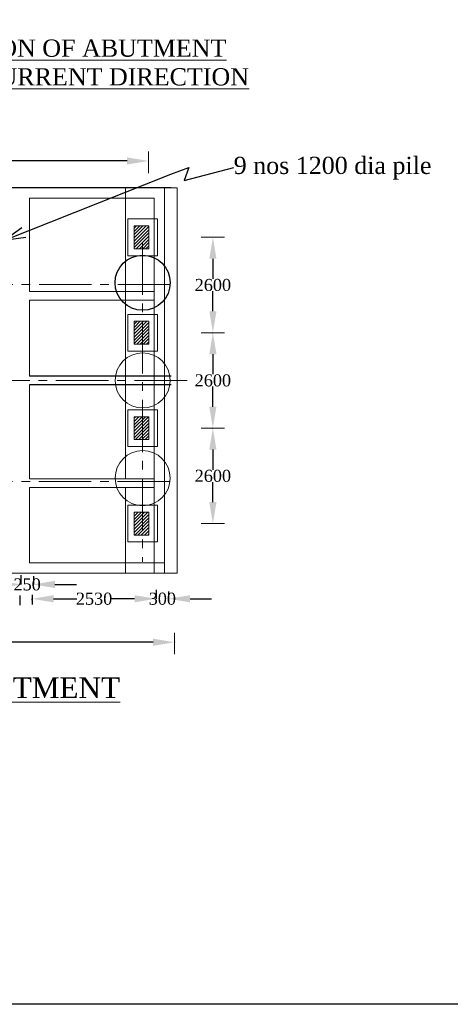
# Model space of a CAD drawing. Header units: millimetres. Extents: x 103078 to 25259364, y -3207472 to 3138455.
# Tile 1 of 11: x 8712901 to 8731673, y -230811 to -187901. Entities that reach past the tile are written whole.
import ezdxf

# ---------------------------------------------------------------- set-up
doc = ezdxf.new("R2010")
doc.units = ezdxf.units.MM
doc.header["$LTSCALE"] = 60
doc.header["$MEASUREMENT"] = 0
doc.linetypes.add('CENTER2', pattern=[28.575000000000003, 19.05, -3.175, 3.175, -3.175])
doc.styles.get("Standard").update_dxf_attribs({"font": 'txt.shx', "height": 350})
doc.styles.add('style1', font='txt.shx', dxfattribs={"height": 300})
doc.dimstyles.get("Standard").update_dxf_attribs({"dimtxt": 400, "dimasz": 215, "dimexe": 0.18, "dimexo": 0.0625, "dimgap": 0.09, "dimtad": 0, "dimtih": 1, "dimtoh": 1, "dimdec": 0, "dimzin": 4, "dimdsep": 46, "dimtxsty": 'Standard', "dimblk": 'OPEN90', "dimcen": 0, "dimadec": 0, "dimazin": 1, "dimtfac": 1, "dimtdec": 0, "dimtix": 1, "dimtofl": 0, "dimtmove": 0, "dimatfit": 3, "dimldrblk": 'OPEN30', "dimfxl": 1, "dimtolj": 1, "dimtzin": 0, "dimarcsym": 0})
pattern_1 = [(45, (7430080.408284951, -343041.9790442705), (-70.71067811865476, 70.71067811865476), [])]

# ---------------------------------------------------------------- blocks, each defined once
blk = doc.blocks.new('*D640')
at = {"color": 0, "linetype": 'Continuous', "lineweight": -2, "transparency": 16777216}
for p, q in [((8721312.993166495, -205703.1624196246), (8721323.315017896, -205703.1624196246)), ((8721323.135017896, -206638.1624196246), (8721323.135017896, -207515.5302422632)), ((8721323.135017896, -208927.1624196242), (8721323.135017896, -208049.7945969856)), ((8721323.19751776, -209862.1624196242), (8721323.315017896, -209862.1624196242))]:
    blk.add_line(p, q, dxfattribs=at)
for points in [[(8721167.301684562, -206638.1624196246), (8721478.96835123, -206638.1624196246), (8721323.135017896, -205703.1624196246)], [(8721167.301684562, -208927.1624196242), (8721478.96835123, -208927.1624196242), (8721323.135017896, -209862.1624196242)]]:
    blk.add_solid(points, dxfattribs=at)
at = {"layer": 'Defpoints', "color": 0, "linetype": 'Continuous', "lineweight": -2, "transparency": 16777216}
for p in [(8721312.930666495, -205703.1624196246), (8721323.13501776, -209862.1624196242), (8721323.135017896, -209862.1624196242)]:
    blk.add_point(p, dxfattribs=at)
at = {"color": 0, "linetype": 'Continuous', "lineweight": 9, "transparency": 16777216, "insert": (8721323.135017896, -207782.662419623), "char_height": 350, "attachment_point": 5}
blk.add_mtext('\\A1;{\\fTimes New Roman|b0|i0|c0|p18;\\H1.5x;2600}', dxfattribs=at)
blk = doc.blocks.new('*D641')
at = {"color": 0, "linetype": 'Continuous', "lineweight": -2, "transparency": 16777216}
for p, q in [((8721323.37751785, -201544.1624196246), (8721323.495017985, -201544.1624196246)), ((8721323.315017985, -202479.1624196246), (8721323.315017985, -203356.5302422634)), ((8721323.315017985, -204768.1624196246), (8721323.315017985, -203890.7945969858)), ((8721302.968815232, -205703.1624196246), (8721323.495017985, -205703.1624196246))]:
    blk.add_line(p, q, dxfattribs=at)
for points in [[(8721167.481684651, -202479.1624196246), (8721479.14835132, -202479.1624196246), (8721323.315017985, -201544.1624196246)], [(8721167.481684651, -204768.1624196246), (8721479.14835132, -204768.1624196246), (8721323.315017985, -205703.1624196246)]]:
    blk.add_solid(points, dxfattribs=at)
at = {"layer": 'Defpoints', "color": 0, "linetype": 'Continuous', "lineweight": -2, "transparency": 16777216}
for p in [(8721323.31501785, -201544.1624196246), (8721302.906315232, -205703.1624196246), (8721323.315017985, -205703.1624196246)]:
    blk.add_point(p, dxfattribs=at)
at = {"color": 0, "linetype": 'Continuous', "lineweight": 9, "transparency": 16777216, "insert": (8721323.315017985, -203623.6624196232), "char_height": 350, "attachment_point": 5}
blk.add_mtext('\\A1;{\\fTimes New Roman|b0|i0|c0|p18;\\H1.5x;2600}', dxfattribs=at)
blk = doc.blocks.new('*D643')
at = {"color": 0, "linetype": 'Continuous', "lineweight": -2, "transparency": 16777216}
for p, q in [((8702561.028418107, -215021.5048025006), (8702561.028418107, -215031.8609697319)), ((8703496.028418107, -215031.6809697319), (8709910.938418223, -215031.6809697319)), ((8718715.527751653, -215031.6809697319), (8711386.947545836, -215031.6809697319)), ((8719650.527751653, -215021.5048025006), (8719650.527751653, -215031.8609697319))]:
    blk.add_line(p, q, dxfattribs=at)
for points in [[(8703496.028418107, -214875.8476363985), (8703496.028418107, -215187.5143030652), (8702561.028418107, -215031.6809697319)], [(8718715.527751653, -214875.8476363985), (8718715.527751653, -215187.5143030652), (8719650.527751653, -215031.6809697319)]]:
    blk.add_solid(points, dxfattribs=at)
at = {"layer": 'Defpoints', "color": 0, "linetype": 'Continuous', "lineweight": -2, "transparency": 16777216}
for p in [(8702561.028418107, -215021.4423025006), (8719650.527751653, -215021.4423025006), (8719650.527751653, -215031.6809697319)]:
    blk.add_point(p, dxfattribs=at)
at = {"color": 0, "linetype": 'Continuous', "lineweight": 9, "transparency": 16777216, "insert": (8710648.94298203, -215031.6809697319), "char_height": 350, "attachment_point": 5}
blk.add_mtext('\\A1;{\\fTimes New Roman|b0|i0|c0|p18;\\H1.5x;8700}', dxfattribs=at)
blk = doc.blocks.new('*D659')
at = {"color": 0, "linetype": 'Continuous', "lineweight": -2, "transparency": 16777216}
for p, q in [((8721323.37751785, -197385.1624196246), (8721323.495017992, -197385.1624196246)), ((8721323.315017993, -198320.1624196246), (8721323.315017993, -199197.5302422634)), ((8721323.315017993, -200609.1624196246), (8721323.315017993, -199731.7945969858)), ((8721302.968815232, -201544.1624196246), (8721323.495017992, -201544.1624196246))]:
    blk.add_line(p, q, dxfattribs=at)
for points in [[(8721167.481684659, -198320.1624196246), (8721479.148351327, -198320.1624196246), (8721323.315017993, -197385.1624196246)], [(8721167.481684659, -200609.1624196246), (8721479.148351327, -200609.1624196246), (8721323.315017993, -201544.1624196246)]]:
    blk.add_solid(points, dxfattribs=at)
at = {"layer": 'Defpoints', "color": 0, "linetype": 'Continuous', "lineweight": -2, "transparency": 16777216}
for p in [(8721323.31501785, -197385.1624196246), (8721302.906315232, -201544.1624196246), (8721323.315017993, -201544.1624196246)]:
    blk.add_point(p, dxfattribs=at)
at = {"color": 0, "linetype": 'Continuous', "lineweight": 9, "transparency": 16777216, "insert": (8721323.315017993, -199464.6624196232), "char_height": 350, "attachment_point": 5}
blk.add_mtext('\\A1;{\\fTimes New Roman|b0|i0|c0|p18;\\H1.5x;2600}', dxfattribs=at)
blk = doc.blocks.new('*D668')
at = {"color": 0, "linetype": 'Continuous', "lineweight": -2, "transparency": 16777216}
for p, q in [((8713442.132940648, -213202.6856801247), (8713442.132940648, -213137.8351941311)), ((8714377.132940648, -213138.0151941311), (8715390.33830577, -213138.0151941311)), ((8717909.833980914, -213138.0151941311), (8716896.628615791, -213138.0151941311)), ((8718844.833980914, -213138.0776940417), (8718844.833980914, -213138.1951941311))]:
    blk.add_line(p, q, dxfattribs=at)
for points in [[(8714377.132940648, -212982.1818607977), (8714377.132940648, -213293.8485274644), (8713442.132940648, -213138.0151941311)], [(8717909.833980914, -212982.1818607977), (8717909.833980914, -213293.8485274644), (8718844.833980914, -213138.0151941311)]]:
    blk.add_solid(points, dxfattribs=at)
at = {"layer": 'Defpoints', "color": 0, "linetype": 'Continuous', "lineweight": -2, "transparency": 16777216}
for p in [(8713442.132940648, -213138.0151941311), (8713442.132940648, -213202.7481801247), (8718844.833980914, -213138.0151940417)]:
    blk.add_point(p, dxfattribs=at)
at = {"color": 0, "linetype": 'Continuous', "lineweight": 9, "transparency": 16777216, "insert": (8716143.48346078, -213138.0151941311), "char_height": 350, "attachment_point": 5}
blk.add_mtext('\\A1;{\\fTimes New Roman|b0|i0|c0|p18;\\H1.5x;2530}', dxfattribs=at)
blk = doc.blocks.new('*D671')
at = {"color": 0, "linetype": 'Continuous', "lineweight": -2, "transparency": 16777216}
for p, q in [((8712952.926777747, -212109.7110973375), (8712952.926777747, -212513.6686635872)), ((8713502.572387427, -212159.5240801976), (8713502.572387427, -212513.6686635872)), ((8712017.926777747, -212513.4886635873), (8711082.926777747, -212513.4886635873)), ((8714437.572387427, -212513.4886635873), (8715372.572387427, -212513.4886635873))]:
    blk.add_line(p, q, dxfattribs=at)
for points in [[(8712017.926777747, -212357.6553302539), (8712017.926777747, -212669.3219969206), (8712952.926777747, -212513.4886635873)], [(8714437.572387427, -212357.6553302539), (8714437.572387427, -212669.3219969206), (8713502.572387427, -212513.4886635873)]]:
    blk.add_solid(points, dxfattribs=at)
at = {"layer": 'Defpoints', "color": 0, "linetype": 'Continuous', "lineweight": -2, "transparency": 16777216}
for p in [(8712952.926777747, -212109.6485973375), (8713502.572387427, -212159.4615801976), (8712952.926777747, -212513.4886635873)]:
    blk.add_point(p, dxfattribs=at)
at = {"color": 0, "linetype": 'Continuous', "lineweight": 9, "transparency": 16777216, "insert": (8713227.749582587, -212513.4886635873), "char_height": 350, "attachment_point": 5}
blk.add_mtext('\\A1;{\\fTimes New Roman|b0|i0|c0|p18;\\H1.5x;250}', dxfattribs=at)
blk = doc.blocks.new('*D672')
at = {"color": 0, "linetype": 'Continuous', "lineweight": -2, "transparency": 16777216}
for p, q in [((8718844.833980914, -212748.5455548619), (8718844.833980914, -213138.0151940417)), ((8719394.479590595, -212816.018358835), (8719394.479590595, -213138.0151940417)), ((8717909.833980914, -213137.8351940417), (8716974.833980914, -213137.8351940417)), ((8720329.479590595, -213137.8351940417), (8721264.479590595, -213137.8351940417))]:
    blk.add_line(p, q, dxfattribs=at)
for points in [[(8717909.833980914, -212982.0018607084), (8717909.833980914, -213293.6685273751), (8718844.833980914, -213137.8351940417)], [(8720329.479590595, -212982.0018607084), (8720329.479590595, -213293.6685273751), (8719394.479590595, -213137.8351940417)]]:
    blk.add_solid(points, dxfattribs=at)
at = {"layer": 'Defpoints', "color": 0, "linetype": 'Continuous', "lineweight": -2, "transparency": 16777216}
for p in [(8718844.833980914, -212748.4830548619), (8719394.479590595, -212815.955858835), (8718844.833980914, -213137.8351940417)]:
    blk.add_point(p, dxfattribs=at)
at = {"color": 0, "linetype": 'Continuous', "lineweight": 9, "transparency": 16777216, "insert": (8719119.656785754, -213137.8351940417), "char_height": 350, "attachment_point": 5}
blk.add_mtext('\\A1;{\\fTimes New Roman|b0|i0|c0|p18;\\H1.5x;300}', dxfattribs=at)
blk = doc.blocks.new('*D673')
at = {"color": 0, "linetype": 'Continuous', "lineweight": -2, "transparency": 16777216}
for p, q in [((8702111.028418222, -194048.3443891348), (8702111.028418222, -194058.7005563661)), ((8703046.028418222, -194058.5205563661), (8708880.275306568, -194058.5205563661)), ((8717579.383794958, -194058.5205563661), (8710374.453143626, -194058.5205563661)), ((8718514.383794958, -194058.4580563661), (8718514.383794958, -194058.3405563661))]:
    blk.add_line(p, q, dxfattribs=at)
for points in [[(8703046.028418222, -193902.6872230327), (8703046.028418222, -194214.3538896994), (8702111.028418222, -194058.5205563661)], [(8717579.383794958, -193902.6872230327), (8717579.383794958, -194214.3538896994), (8718514.383794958, -194058.5205563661)]]:
    blk.add_solid(points, dxfattribs=at)
at = {"layer": 'Defpoints', "color": 0, "linetype": 'Continuous', "lineweight": -2, "transparency": 16777216}
for p in [(8702111.028418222, -194048.2818891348), (8718514.383794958, -194058.5205563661), (8718514.383794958, -194058.5205563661)]:
    blk.add_point(p, dxfattribs=at)
at = {"color": 0, "linetype": 'Continuous', "lineweight": 9, "transparency": 16777216, "insert": (8709627.364225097, -194058.5205563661), "char_height": 350, "attachment_point": 5}
blk.add_mtext('\\A1;{\\fTimes New Roman|b0|i0|c0|p18;\\H1.5x;7800}', dxfattribs=at)

msp = doc.modelspace()

# ---------------------------------------------------------------- hatches: boundary and pattern name
at = {"linetype": 'Continuous', "lineweight": 9}
h = msp.add_hatch(dxfattribs=at)
h.set_pattern_fill('ANSI31', color=256, scale=800)
h.set_pattern_definition([(45, (7430080.408284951, -339424.4790442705), (-70.71067811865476, 70.71067811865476), [])])
h.paths.add_polyline_path([(8718531.028418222, -196885.6624196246), (8717891.028418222, -196885.6624196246), (8717891.02841822, -197885.6624196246), (8718531.028418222, -197885.6624196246)])
h = msp.add_hatch(dxfattribs=at)
h.set_pattern_fill('ANSI31', color=256, scale=800)
h.set_pattern_definition(pattern_1)
h.paths.add_polyline_path([(8717891.02841822, -201044.1624196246), (8718531.028418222, -201044.1624196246), (8718531.028418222, -202044.1624196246), (8717891.02841822, -202044.1624196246)])
h = msp.add_hatch(dxfattribs=at)
h.set_pattern_fill('ANSI31', color=256, scale=800)
h.set_pattern_definition(pattern_1)
h.paths.add_polyline_path([(8717891.02841822, -206203.1624196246), (8718531.028418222, -206203.1624196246), (8718531.028418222, -205203.1624196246), (8717891.02841822, -205203.1624196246)])
h = msp.add_hatch(dxfattribs=at)
h.set_pattern_fill('ANSI31', color=256, scale=800)
h.set_pattern_definition([(45, (7430080.408284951, -342500.9790442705), (-70.71067811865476, 70.71067811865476), [])])
h.paths.add_polyline_path([(8718531.028418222, -209362.1624196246), (8717891.028418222, -209362.1624196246), (8717891.028418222, -210362.1624196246), (8718531.028418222, -210362.1624196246)])

# ---------------------------------------------------------------- linework, layer by layer
for p, q in [((8718514.383794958, -194584.5702042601), (8718514.383794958, -193644.5702042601)), ((8719761.028418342, -195223.6624196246), (8702561.028418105, -195223.6624196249)), ((8717511.028418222, -195223.6624196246), (8717511.028418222, -207909.538736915)), ((8719211.028418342, -195223.6624196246), (8719211.028418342, -212023.6624196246)), ((8719761.028418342, -195223.6624196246), (8719761.028418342, -212023.6624196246)), ((8718761.02841834, -195673.6624196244), (8713330.909605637, -195673.6624196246)), ((8713330.909605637, -195673.6624196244), (8713330.909605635, -199753.6624196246)), ((8718761.028418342, -195673.6624196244), (8718761.028418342, -212023.6624196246)), ((8718911.028418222, -196585.6624196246), (8717611.028418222, -196585.6624196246)), ((8717611.028418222, -196585.6624196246), (8717611.028418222, -198185.6624196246)), ((8718531.028418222, -196885.6624196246), (8717891.02841822, -196885.6624196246)), ((8717891.028418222, -196885.6624196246), (8717891.02841822, -197885.6624196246)), ((8718531.028418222, -196885.6624196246), (8718531.028418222, -197885.6624196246)), ((8718911.028418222, -196585.6624196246), (8718911.028418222, -198185.6624196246)), ((8720814.885017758, -197385.6624196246), (8721831.385017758, -197385.6624196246)), ((8718911.028418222, -198185.6624196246), (8717611.028418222, -198185.6624196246)), ((8718531.028418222, -197885.6624196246), (8717891.02841822, -197885.6624196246)), ((8718761.02841834, -199753.6624196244), (8713330.909605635, -199753.6624196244)), ((8718761.02841834, -200128.6624196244), (8713330.909605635, -200128.6624196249)), ((8713330.909605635, -200128.6624196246), (8713330.909605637, -203436.6624196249)), ((8718911.028418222, -200744.1624196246), (8717611.028418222, -200744.1624196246)), ((8717611.028418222, -202344.1624196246), (8717611.028418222, -200744.1624196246)), ((8718911.028418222, -202344.1624196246), (8718911.028418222, -200744.1624196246)), ((8717891.02841822, -202044.1624196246), (8717891.02841822, -201044.1624196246)), ((8718531.028418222, -202044.1624196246), (8718531.028418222, -201044.1624196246)), ((8720814.88501776, -201544.1624196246), (8721831.38501776, -201544.1624196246)), ((8720815.06501785, -201544.1624196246), (8721831.56501785, -201544.1624196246)), ((8718531.028418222, -202044.1624196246), (8717891.02841822, -202044.1624196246)), ((8718911.028418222, -202344.1624196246), (8717611.028418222, -202344.1624196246)), ((8713330.909605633, -203810.6624196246), (8713330.909605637, -207909.538736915)), ((8718911.028418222, -204903.1624196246), (8717611.028418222, -204903.1624196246)), ((8717611.028418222, -204903.1624196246), (8717611.028418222, -206503.1624196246)), ((8718911.028418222, -204903.1624196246), (8718911.028418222, -206503.1624196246)), ((8718531.028418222, -205203.1624196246), (8717891.02841822, -205203.1624196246)), ((8717891.02841822, -205203.1624196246), (8717891.02841822, -206203.1624196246)), ((8718531.028418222, -205203.1624196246), (8718531.028418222, -206203.1624196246)), ((8720814.88501776, -205703.1624196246), (8721831.38501776, -205703.1624196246)), ((8718531.028418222, -206203.1624196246), (8717891.02841822, -206203.1624196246)), ((8718911.028418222, -206503.1624196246), (8717611.028418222, -206503.1624196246)), ((8718761.02841834, -207909.5387369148), (8713330.909605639, -207909.538736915)), ((8718761.02841834, -208284.5387369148), (8713330.909605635, -208284.5387369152)), ((8713330.909605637, -208284.538736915), (8713330.909605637, -211573.6624196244)), ((8717511.028418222, -208284.5387369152), (8717511.028418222, -212023.6624196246)), ((8718911.028418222, -209062.1624196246), (8717611.028418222, -209062.1624196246)), ((8717611.028418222, -209062.1624196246), (8717611.028418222, -210662.1624196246)), ((8718531.028418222, -209362.1624196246), (8717891.028418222, -209362.1624196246)), ((8717891.028418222, -209362.1624196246), (8717891.028418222, -210362.1624196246)), ((8718531.028418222, -209362.1624196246), (8718531.028418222, -210362.1624196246)), ((8718911.028418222, -209062.1624196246), (8718911.028418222, -210662.1624196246)), ((8720814.88501776, -209862.1624196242), (8721831.38501776, -209862.1624196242)), ((8718911.028418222, -210662.1624196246), (8717611.028418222, -210662.1624196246)), ((8718531.028418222, -210362.1624196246), (8717891.028418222, -210362.1624196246)), ((8713330.909605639, -211573.6624196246), (8719211.028418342, -211573.6624196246)), ((8702561.028418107, -212023.6624196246), (8719761.028418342, -212023.6624196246)), ((8713961.028418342, -212023.6624196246), (8715361.028418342, -212023.6624196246)), ((8715361.028418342, -212023.6624196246), (8719761.028418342, -212023.6624196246)), ((8719650.527751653, -215557.7306176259), (8719650.527751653, -214617.7306176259)), ((8701924.268162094, -230811.3262278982, 13102.39950351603), (8880099.601570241, -230811.3262278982, 13102.39950351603))]:
    msp.add_line(p, q, dxfattribs=at)
at = {"lineweight": -2, "ltscale": 11000}
for p, q in [((8719511.028418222, -195223.6624196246), (8702111.028418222, -195223.6624196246)), ((8719511.028418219, -203436.6624196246), (8713330.909605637, -203436.6624196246)), ((8719511.028418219, -203810.6624196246), (8713330.909605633, -203810.6624196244)), ((8712904.311593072, -212997.2899386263), (8712904.311593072, -213422.2300345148)), ((8713448.245652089, -212967.2546734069), (8713448.245652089, -213392.1947692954))]:
    msp.add_line(p, q, dxfattribs=at)
at = {"linetype": 'CENTER2', "lineweight": 9, "ltscale": 2}
for p, q in [((8718256.961487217, -197604.3311586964), (8718256.961487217, -211522.5360336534)), ((8719459.708603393, -199441.9046585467), (8703243.22508787, -199441.9046585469)), ((8720195.231430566, -203623.6624196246), (8704630.353966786, -203623.6624196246)), ((8719452.597132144, -208023.6624196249), (8702556.312321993, -208023.6624196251))]:
    msp.add_line(p, q, dxfattribs=at)
at = {"linetype": 'Continuous', "lineweight": 9, "ltscale": 2}
msp.add_line((8717891.02841822, -201044.1624196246), (8718531.028418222, -201044.1624196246), dxfattribs=at)
at = {"lineweight": -2, "ltscale": 11000, "elevation": 13102.39950351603}
msp.add_lwpolyline([(8880099.601570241, -230811.3262278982), (8688211.99400676, -230811.3262278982), (8688211.99400676, -92780.97924506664), (8880099.601570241, -92780.97924506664)], close=True, dxfattribs=at)
at = {"lineweight": -2, "ltscale": 11000}
msp.add_circle((8718261.028418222, -199365.6624196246), 1201.10243747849, dxfattribs=at)
at = {"linetype": 'Continuous', "lineweight": 9}
for centre in [(8718261.028418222, -203623.6624196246), (8718261.028418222, -207881.6624196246)]:
    msp.add_circle(centre, 1200, dxfattribs=at)

# ---------------------------------------------------------------- texts
at = {"linetype": 'Continuous', "lineweight": 9, "insert": (8706976.48092881, -188764.4857214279), "char_height": 480, "width": 22678.69839458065, "attachment_point": 1, "style": 'style1'}
msp.add_mtext('{\\fTimes New Roman|b0|i0|c0|p18;\\H1.1574x;\\L \\H1.35001x;ELEVATION OF ABUTMENT  \\PALONG CURRENT DIRECTION  }', dxfattribs=at)
at = {"linetype": 'Continuous', "lineweight": 9, "insert": (8722230.315227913, -194371.9978250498), "char_height": 750, "attachment_point": 4}
msp.add_mtext('{\\fTimes New Roman|b0|i0|c0|p18;9 nos 1200 dia pile}', dxfattribs=at)
at = {"linetype": 'Continuous', "lineweight": 9, "insert": (8703758.805893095, -216563.7562506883), "char_height": 780, "width": 19383.7852587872, "attachment_point": 1}
msp.add_mtext('{\\fTimes New Roman|b0|i0|c0|p18;\\H1.15385x;\\LPLAN OF ABUTMENT\\Fitalicc|c0;\\H1.00308x; \\H0.864x; }', dxfattribs=at)

# ---------------------------------------------------------------- dimensions: what is measured, and where the dimension line sits
at = {"linetype": 'Continuous', "lineweight": 9}
for base, p1, p2, text, picture, middle in [((8718514.383794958, -194058.5205563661), (8702111.028418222, -194048.2818891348), (8718514.383794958, -194058.5205563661), '{\\fTimes New Roman|b0|i0|c0|p18;\\H1.5x;7800}', '*D673', (8709627.364225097, -194058.5205563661)), ((8712952.926777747, -212513.4886635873), (8713502.572387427, -212159.4615801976), (8712952.926777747, -212109.6485973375), '{\\fTimes New Roman|b0|i0|c0|p18;\\H1.5x;250}', '*D671', (8713227.749582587, -212513.4886635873)), ((8718844.833980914, -213137.8351940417), (8719394.479590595, -212815.955858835), (8718844.833980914, -212748.4830548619), '{\\fTimes New Roman|b0|i0|c0|p18;\\H1.5x;300}', '*D672', (8719119.656785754, -213137.8351940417)), ((8719650.527751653, -215031.6809697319), (8702561.028418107, -215021.4423025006), (8719650.527751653, -215021.4423025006), '{\\fTimes New Roman|b0|i0|c0|p18;\\H1.5x;8700}', '*D643', (8710648.94298203, -215031.6809697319))]:
    dim = msp.add_linear_dim(base=base, p1=p1, p2=p2, text=text, dimstyle='Standard', override={"dimtxt": 500, "dimasz": 935, "dimfxl": 300}, dxfattribs=at)
    dim.commit()
    dim.dimension.update_dxf_attribs({"geometry": picture, "text_midpoint": middle, "dimtype": 160})
for base, p1, p2, picture, middle in [((8721323.315017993, -201544.1624196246), (8721323.31501785, -197385.1624196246), (8721302.906315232, -201544.1624196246), '*D659', (8721323.315017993, -199464.6624196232)), ((8721323.315017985, -205703.1624196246), (8721323.31501785, -201544.1624196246), (8721302.906315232, -205703.1624196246), '*D641', (8721323.315017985, -203623.6624196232)), ((8721323.135017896, -209862.1624196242), (8721312.930666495, -205703.1624196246), (8721323.13501776, -209862.1624196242), '*D640', (8721323.135017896, -207782.662419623))]:
    dim = msp.add_linear_dim(base=base, p1=p1, p2=p2, angle=90, text='{\\fTimes New Roman|b0|i0|c0|p18;\\H1.5x;2600}', dimstyle='Standard', override={"dimtxt": 500, "dimasz": 935, "dimfxl": 300}, dxfattribs=at)
    dim.commit()
    dim.dimension.update_dxf_attribs({"geometry": picture, "text_midpoint": middle})
dim = msp.add_linear_dim(base=(8713442.132940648, -213138.0151941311), p1=(8718844.833980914, -213138.0151940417), p2=(8713442.132940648, -213202.7481801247), text='{\\fTimes New Roman|b0|i0|c0|p18;\\H1.5x;2530}', dimstyle='Standard', override={"dimtxt": 500, "dimasz": 935, "dimfxl": 300}, dxfattribs=at)
dim.commit()
dim.dimension.update_dxf_attribs({"geometry": '*D668', "text_midpoint": (8716143.48346078, -213138.0151941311)})

# ---------------------------------------------------------------- leaders
at = {"linetype": 'Continuous', "lineweight": 9, "annotation_type": 0, "has_hookline": 1, "hookline_direction": 0, "text_width": 8352.739726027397}
msp.add_leader([(8712210.291179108, -197520.4159765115), (8719484.942866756, -194630.2171751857), (8720279.163633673, -194343.5277419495), (8720067.206305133, -194913.4267190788), (8722230.225227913, -194342.7440022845)], dimstyle='Standard', override={"dimtxt": 500, "dimasz": 935, "dimfxl": 300}, dxfattribs=at)

doc.saveas('drawing.dxf')
